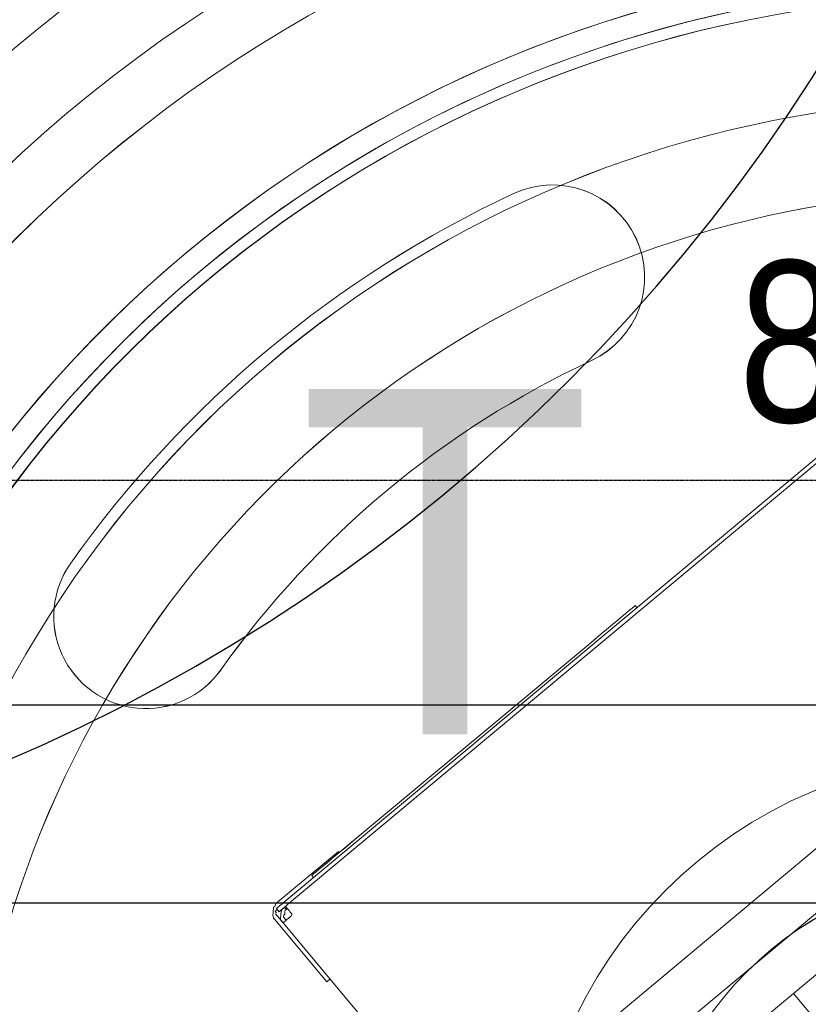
# Model space of a CAD drawing. Header units: millimetres. Extents: x -125266 to 274256, y -711690 to -301689.
# Tile 141 of 256: x -53632 to -53289, y -360603 to -360175. Entities that reach past the tile are written whole.
import ezdxf

# ---------------------------------------------------------------- set-up
doc = ezdxf.new("R2010")
doc.units = ezdxf.units.MM
doc.header["$PDMODE"] = 98
doc.linetypes.add('HIDDEN2', pattern=[0.1875, 0.125, -0.0625])
doc.layers.get('Defpoints').update_dxf_attribs({"lineweight": 5})
for name, color, linetype, lineweight in [('AD Wall', 8, 'Continuous', 15), ('ARCH', 7, 'Continuous', 0), ('Equipment', 8, 'Continuous', 0), ('Finished Line', 7, 'Continuous', 0), ('HOOD', 6, 'Continuous', 0), ('Legend', 5, 'Continuous', 0), ('MEPTEK HVAC-Kitchen Exhaust Air Duct', 30, 'Continuous', 30), ('MEPTEK HVAC-Kitchen Fresh Air Duct', 3, 'Continuous', 30), ('MEPTEK-TEXT1', 7, 'Continuous', 30), ('Plaster Line', 7, 'Continuous', 0)]:
    doc.layers.add(name, color=color, linetype=linetype, lineweight=lineweight)
doc.layers.add('Light Equipment', color=8, linetype='Continuous')
doc.styles.add('SA-DESIGN', font='arial.ttf')
doc.styles.get("Standard").update_dxf_attribs({"font": 'ARIALN.TTF'})
doc.dimstyles.new('Copy of Standard', dxfattribs={"dimtxt": 70, "dimasz": 42, "dimexe": 24, "dimexo": 24, "dimgap": 24, "dimtad": 1, "dimtoh": 1, "dimdec": 0, "dimzin": 0, "dimdsep": 46, "dimtxsty": 'Standard', "dimcen": 0.09, "dimadec": 0, "dimazin": 0, "dimtfac": 1, "dimtdec": 0, "dimtofl": 0, "dimtmove": 0, "dimatfit": 3, "dimfxl": 0, "dimtolj": 1, "dimtzin": 0, "dimarcsym": 0})
pattern_1 = [(22.867872, (419150.544, -703283.92), (-30.845707, 73.1364), [])]

# ---------------------------------------------------------------- blocks, each defined once
blk = doc.blocks.new('A$Cf0359734')
at = {"layer": 'Equipment', "extrusion": (0, 0, -1), "elevation": -15}
for points in [[(-610.08, 1224.8, -3.802846), (-1131.03, 947.45, 3.802846)], [(-563.59, 1106.14, -3.146449), (-1057.95, 842.95, 3.146449)], [(-225.48, 718.75, 0.129924), (-323.97, 903.74, -0.99992), (-265.3, 958.14, -0.12996), (-147.59, 737.05, -1.000022)]]:
    blk.add_lwpolyline(points, format="xyb", close=True, dxfattribs=at)
for points in [[(-575.79, 1174.43), (-289.14, 636), (-288.57, 634.94), (-288.29, 634.41), (-287.73, 633.35), (-287.44, 632.82), (-287.16, 632.29), (-286.88, 631.76), (-288.47, 630.92), (-288.75, 631.45), (-289.03, 631.98), (-289.31, 632.51), (-289.88, 633.56), (-290.16, 634.09), (-290.72, 635.15), (-577.37, 1173.58)], [(-265.3, 958.14), (-265.3, 958.14)], [(-265.3, 958.14), (-265.3, 958.14)], [(-323.96, 903.74), (-323.96, 903.74)], [(-323.96, 903.74), (-323.96, 903.74)], [(-436.02, 629.83), (-435.77, 630.64), (-435.24, 630.92), (-435.52, 631.45), (-438.06, 636.21), (-437.53, 636.5), (-437, 636.78), (-558.2, 864.43), (-558.73, 864.15), (-559.26, 863.87), (-561.79, 868.63)], [(-382.71, 811.77), (-381.65, 812.33), (-381.37, 811.8), (-380.81, 810.74), (-380.24, 809.68), (-379.4, 808.1), (-378.55, 806.51), (-377.71, 804.92), (-376.58, 802.8), (-375.17, 800.15), (-374.04, 798.04), (-372.63, 795.39), (-371.23, 792.74), (-369.82, 790.1), (-307.24, 672.56), (-305.83, 669.92), (-304.42, 667.27), (-303.3, 665.15), (-301.89, 662.5), (-300.76, 660.39), (-299.63, 658.27), (-298.51, 656.15), (-297.66, 654.56), (-296.81, 652.97), (-296.25, 651.92), (-295.97, 651.39), (-295.69, 650.86), (-296.75, 650.29)], [(-147.59, 737.05), (-147.59, 737.05)], [(-147.59, 737.05), (-147.59, 737.05)], [(-225.48, 718.75), (-225.48, 718.75)], [(-225.48, 718.75), (-225.48, 718.75)], [(-508.73, 682.17), (-737.97, 560.12)], [(-319.92, 612.14), (-319.07, 610.55), (-287.84, 627.18), (-287.31, 627.46), (-286.53, 628.55), (-286.28, 629.36), (-286.04, 630.17), (-285.79, 630.99), (-285.54, 631.8), (-285.82, 632.33), (-285.86, 633.67), (-302.49, 664.9), (-303.02, 664.62)], [(-292.7, 628.66), (-292.18, 628.94), (-291.65, 629.23), (-291.12, 629.51), (-290.87, 630.32), (-291.15, 630.85), (-290.9, 631.66), (-290.66, 632.47), (-290.94, 633), (-289.88, 633.56), (-289.6, 633.03), (-289.31, 632.51), (-289.28, 631.16), (-289.53, 630.35), (-289.78, 629.54), (-290.02, 628.73), (-290.27, 627.92), (-291.33, 627.36), (-291.86, 627.07), (-292.14, 627.6), (-292.42, 628.13), (-292.99, 629.19), (-293.27, 629.72), (-293.83, 630.78), (-294.11, 631.31), (-293.87, 632.12), (-292.81, 632.68), (-292.28, 632.97), (-291.75, 633.25), (-291.22, 633.53), (-290.69, 633.81), (-290.16, 634.09)], [(-291.22, 633.53), (-290.94, 633)], [(-287.41, 631.48), (-287.13, 630.95), (-286.85, 630.42), (-287.38, 630.14), (-287.62, 629.33), (-288.15, 629.05), (-288.68, 628.77), (-291.86, 627.07), (-812.82, 349.72)]]:
    blk.add_lwpolyline(points, dxfattribs=at)
for points in [[(-1091.17, 906.81, 3.626728), (-598.02, 1169.35)], [(-1078.3, 908.63), (-1076.7, 911.18), (-1075.09, 913.71), (-1073.46, 916.23), (-615.73, 1159.93), (-612.72, 1159.87), (-609.72, 1159.79), (-606.72, 1159.7), (-603.72, 1159.59), (-600.71, 1159.47), (-597.72, 1159.32), (-594.72, 1159.17), (-591.72, 1158.99), (-567.01, 1052.18), (-591.72, 1158.99), (-597.22, 1169.31, -3.616317), (-1091.58, 906.12)], [(-1091.17, 906.81), (-598.02, 1169.35), (-597.92, 1169.34), (-597.82, 1169.34), (-597.72, 1169.33), (-597.62, 1169.33), (-597.52, 1169.33), (-597.42, 1169.32), (-597.32, 1169.32), (-597.22, 1169.31, -3.616317), (-1091.58, 906.12, 3.616317), (-597.22, 1169.31), (-563.58, 1106.13), (-597.22, 1169.31), (-591.72, 1158.99, -3.538831), (-1086.08, 895.8)], [(-1078.3, 908.64), (-1076.7, 911.18), (-1075.09, 913.71), (-1073.46, 916.23), (-1091.77, 906.49), (-597.41, 1169.68), (-615.72, 1159.93), (-598.02, 1169.35), (-615.72, 1159.93), (-612.72, 1159.87), (-609.72, 1159.79), (-606.72, 1159.7), (-603.72, 1159.59), (-600.72, 1159.46), (-597.72, 1159.32), (-594.72, 1159.16), (-591.72, 1158.99, -3.538831), (-1086.08, 895.8)], [(-1080.44, 895.53, 3.572618), (-594.65, 1154.15, -3.572618), (-1080.44, 895.53, 3.572618), (-594.65, 1154.15, -3.572618), (-1080.31, 895.59)], [(-546.27, 1063.03, -2.890001), (-1031.78, 804.43), (-1025.53, 792.69)]]:
    blk.add_lwpolyline(points, format="xyb", dxfattribs=at)
for points in [[(-710.91, 467.17), (-851.84, 731.89), (-587.12, 872.81), (-446.19, 608.1)], [(-702.74, 493.94), (-825.06, 723.72), (-595.82, 845.76), (-473.5, 615.99)]]:
    blk.add_lwpolyline(points, close=True, dxfattribs=at)
at = {"layer": 'Equipment', "extrusion": (0, 0, -1)}
for radius in [150.02, 150.01, 150.02]:
    blk.add_circle((-624.65, 624.95, -15), radius, dxfattribs=at)
for centre, radius, start, end in [((-625.13, 625.13, -15), 625.13, 145.14256, 90.9177), ((-624.65, 624.95, -15), 545.06, 148.8605, 87.1998), ((-624.65, 624.95, -15), 545.06, 148.8605, 87.1998), ((-624.65, 624.95, -15), 545.06, 148.8605, 87.1998), ((-624.65, 624.95, -15), 545.06, 148.8605, 87.1998), ((-624.65, 624.95, -15), 535.05, 147.0159, 89.0443), ((-624.65, 624.95, -15), 535.05, 147.0159, 89.0443), ((-294.63, 930.94, -15), 40.01, 42.8408, 222.8316), ((-294.63, 930.94, -15), 40.01, 42.8408, 222.8316), ((-294.63, 930.94, -15), 40.01, 42.8408, 222.8316), ((-624.57, 624.99, -15), 489.96, 13.2209, 42.8394), ((-624.57, 624.99, -15), 489.96, 13.2209, 42.8394), ((-624.57, 624.99, -15), 489.96, 13.2209, 42.8394), ((-624.68, 624.93, -15), 410.07, 13.2249, 42.8353), ((-624.68, 624.93, -15), 410.07, 13.2249, 42.8353), ((-624.68, 624.93, -15), 410.07, 13.2249, 42.8353), ((-186.54, 727.89, -15), 40.01, 193.2228, 13.2253), ((-186.54, 727.89, -15), 40.01, 193.2228, 13.2253), ((-186.54, 727.89, -15), 40.01, 193.2228, 13.2253)]:
    blk.add_arc(centre, radius, start, end, dxfattribs=at)
blk = doc.blocks.new('ARCH')
at = {"layer": 'AD Wall', "lineweight": 0}
h = blk.add_hatch(dxfattribs=at)
h.set_pattern_fill('ANSI31', color=256, scale=25, angle=-22.1321)
h.set_pattern_definition(pattern_1)
edge = h.paths.add_edge_path()
edge.add_arc((-53209.78, -360695), 761.13, 66.95018, 372.72531)
edge.add_line((-52467.34, -360527.34), (-52564.88, -360549.37))
edge.add_arc((-53209.78, -360695), 661.13, -293.04982, 12.72531, ccw=False)
edge.add_line((-52950.92, -360086.65), (-52911.77, -359994.63))
h = blk.add_hatch(dxfattribs=at)
h.set_pattern_fill('ANSI31', color=256, scale=25, angle=-22.1321)
h.set_pattern_definition(pattern_1)
edge = h.paths.add_edge_path()
edge.add_arc((-53209.78, -360695), 761.13, 66.95018, 372.72531)
edge.add_line((-52467.34, -360527.34), (-52564.88, -360549.37))
edge.add_arc((-53209.78, -360695), 661.13, -293.04982, 12.72531, ccw=False)
edge.add_line((-52950.92, -360086.65), (-52911.77, -359994.63))
at = {"layer": 'Legend'}
h = blk.add_hatch(dxfattribs=at)
h.set_pattern_fill('STARS', color=8, scale=10)
h.set_pattern_definition([(0, (0, 0), (0, 54.9926), [31.75, -31.75]), (60, (0, 0), (-47.624989, 27.4963), [31.75, -31.75]), (120, (15.875, 27.496), (-47.624989, -27.4963), [31.75, -31.75])])
edge = h.paths.add_edge_path()
edge.add_arc((-51817.98, -363404.31), 5191.63, 61.93693, 83.98149, ccw=False)
edge.add_arc((-50530.28, -361455.37), 2874.43, 46.91091, 66.31529, ccw=False)
edge.add_arc((-45770.4, -356341.82), 4111.64, 227.14981, 245.10557)
edge.add_arc((-47880.96, -360748.28), 776.12, 2.36235, 60.704, ccw=False)
edge.add_line((-47105.5, -360716.28), (-47005.58, -360716.25))
edge.add_arc((-47880.49, -360747.81), 875.48, 2.06564, 60.97874)
edge.add_arc((-45770.4, -356341.82), 4011.64, 227.15274, 245.15789, ccw=False)
edge.add_arc((-50530.28, -361455.37), 2974.43, 46.91499, 66.24137)
edge.add_arc((-51817.98, -363404.31), 5291.63, 61.97817, 84.00345)
edge.add_arc((-52071.81, -370582.53), 12467.02, 86.290258, 98.8798)
edge.add_line((-53996.25, -358264.94), (-53996.25, -358366.16))
edge.add_arc((-52071.81, -370582.53), 12367.02, 86.29953, 98.95219, ccw=False)
h = blk.add_hatch(dxfattribs=at)
h.set_pattern_fill('STARS', color=8, scale=10)
h.set_pattern_definition([(0, (0, 0), (0, 54.9926), [31.75, -31.75]), (60, (0, 0), (-47.624989, 27.4963), [31.75, -31.75]), (120, (15.875, 27.496), (-47.624989, -27.4963), [31.75, -31.75])])
h.paths.add_polyline_path([(-51273.64, -358241.3, -0.096485), (-49375.61, -358823.06, -0.08487), (-48566.66, -359356.2, 0.078507), (-47501.18, -360071.42, -0.271382), (-47105.49, -360746.31), (-47005.49, -360746.28, 0.272593), (-47455.77, -359982.25, -0.078724), (-48498.5, -359283.03, 0.084528), (-49331.93, -358733.02, 0.0964), (-51265.17, -358141.63, 0.054377), (-53966.25, -358260.29), (-53966.25, -358361.47, -0.054648)])
at = {"layer": 'AD Wall', "lineweight": 0, "extrusion": (0, 0, -1)}
for radius in [761.13, 761.13, 661.13, 661.13]:
    blk.add_arc((53209.78, -360695, -5.05), radius, 167.27469, 113.04982, dxfattribs=at)
at = {"layer": 'Finished Line', "color": 8, "extrusion": (0, 0, -1)}
blk.add_arc((53209.78, -360695, -5.05), 785.13, 13.17428, 113.04982, dxfattribs=at)
blk.add_arc((53209.78, -360695, -5.05), 785.13, 13.17428, 113.04982, dxfattribs=at)
at = {"layer": 'HOOD'}
blk.add_circle((-53209.78, -360695, 5.05), 200, dxfattribs=at)
at = {"layer": 'Light Equipment', "lineweight": 0, "extrusion": (0, 0, -1), "elevation": -5.05}
for points in [[(52997.28, -360133.86, -3.802846), (52619.2, -360587.04, 3.802846)], [(53085.06, -360226.26, -3.146449), (52726.27, -360656.3, 3.146449)], [(53544.2, -360457.73, 0.129924), (53383.27, -360323.47, -0.99992), (53417.12, -360250.97, -0.12996), (53609.45, -360411.43, -1.000022)]]:
    blk.add_lwpolyline(points, format="xyb", close=True, dxfattribs=at)
for points in [[(52671.44, -360609.66, 3.626728), (53029.34, -360180.67)], [(52682.67, -360603.12), (52683.2, -360600.16), (52683.74, -360597.21), (52684.29, -360594.26), (53016.49, -360196.07), (53019.3, -360195), (53022.1, -360193.94), (53024.92, -360192.89), (53027.74, -360191.86), (53030.57, -360190.85), (53033.4, -360189.85), (53036.24, -360188.87), (53039.08, -360187.9), (53102.21, -360277.53), (53039.08, -360187.9), (53030.1, -360180.41, -3.616317), (52671.32, -360610.45)], [(52671.44, -360609.66), (53029.34, -360180.67), (53029.44, -360180.64), (53029.53, -360180.61), (53029.63, -360180.58), (53029.72, -360180.54), (53029.82, -360180.51), (53029.91, -360180.48), (53030.01, -360180.44), (53030.1, -360180.41, -3.616317), (52671.32, -360610.46, 3.616317), (53030.1, -360180.41), (53085.06, -360226.26), (53030.1, -360180.41), (53039.08, -360187.9, -3.538831), (52680.3, -360617.95)], [(52682.67, -360603.12), (52683.2, -360600.16), (52683.74, -360597.21), (52684.29, -360594.26), (52671, -360610.19), (53029.78, -360180.14), (53016.49, -360196.07), (53029.34, -360180.67), (53016.49, -360196.07), (53019.3, -360195), (53022.11, -360193.94), (53024.92, -360192.89), (53027.74, -360191.86), (53030.57, -360190.85), (53033.4, -360189.85), (53036.24, -360188.87), (53039.08, -360187.9, -3.538831), (52680.3, -360617.95)], [(52685.63, -360616.07, 3.572618), (53038.19, -360193.48, -3.572618), (52685.63, -360616.07, 3.572618), (53038.19, -360193.48, -3.572618), (52685.73, -360615.96)], [(53117.33, -360259.66, -2.890001), (52765.03, -360682.12), (52775.24, -360690.64)]]:
    blk.add_lwpolyline(points, format="xyb", dxfattribs=at)
for points in [[(53048.03, -360167.6), (53516.41, -360558.36), (53517.33, -360559.13), (53517.79, -360559.51), (53518.71, -360560.28), (53519.17, -360560.66), (53519.63, -360561.05), (53520.09, -360561.43), (53518.94, -360562.81), (53518.48, -360562.43), (53518.02, -360562.04), (53517.56, -360561.66), (53516.63, -360560.89), (53516.17, -360560.51), (53515.25, -360559.74), (53046.87, -360168.98)], [(53417.12, -360250.98), (53417.12, -360250.98)], [(53417.12, -360250.98), (53417.12, -360250.98)], [(53383.27, -360323.47), (53383.27, -360323.47)], [(53383.27, -360323.47), (53383.27, -360323.47)], [(53609.45, -360411.43), (53609.45, -360411.43)], [(53609.45, -360411.43), (53609.45, -360411.43)], [(53363.5, -360430.79), (53364.27, -360429.87), (53364.73, -360430.26), (53365.65, -360431.03), (53366.57, -360431.79), (53367.96, -360432.95), (53369.34, -360434.1), (53370.72, -360435.25), (53372.56, -360436.79), (53374.86, -360438.71), (53376.71, -360440.25), (53379.01, -360442.17), (53381.31, -360444.09), (53383.61, -360446.01), (53485.86, -360531.31), (53488.16, -360533.23), (53490.46, -360535.15), (53492.3, -360536.69), (53494.61, -360538.61), (53496.45, -360540.15), (53498.29, -360541.68), (53500.13, -360543.22), (53501.52, -360544.37), (53502.9, -360545.53), (53503.82, -360546.29), (53504.28, -360546.68), (53504.74, -360547.06), (53503.97, -360547.98)], [(53382.67, -360619.41), (53382.6, -360618.57), (53382.98, -360618.11), (53382.52, -360617.72), (53378.37, -360614.26), (53378.76, -360613.8), (53379.14, -360613.34), (53181.11, -360448.12), (53180.72, -360448.58), (53180.34, -360449.04), (53176.19, -360445.59)], [(53544.2, -360457.72), (53544.2, -360457.72)], [(53544.2, -360457.72), (53544.2, -360457.72)], [(53496.88, -360592.06), (53498.26, -360593.21), (53520.93, -360566.04), (53521.32, -360565.58), (53521.62, -360564.27), (53521.55, -360563.43), (53521.47, -360562.58), (53521.4, -360561.74), (53521.32, -360560.89), (53520.86, -360560.51), (53520.32, -360559.28), (53493.15, -360536.61), (53492.76, -360537.07)], [(53519.71, -360561.89), (53520.17, -360562.28), (53520.63, -360562.66), (53520.24, -360563.12), (53520.32, -360563.97), (53519.93, -360564.43), (53519.55, -360564.89), (53517.25, -360567.65), (53139.16, -361020.83)], [(53515.86, -360566.5), (53516.25, -360566.04), (53516.63, -360565.58), (53517.02, -360565.12), (53516.94, -360564.27), (53516.48, -360563.89), (53516.4, -360563.04), (53516.33, -360562.2), (53515.87, -360561.81), (53516.63, -360560.89), (53517.09, -360561.28), (53517.56, -360561.66), (53518.09, -360562.89), (53518.17, -360563.73), (53518.25, -360564.58), (53518.32, -360565.42), (53518.4, -360566.27), (53517.63, -360567.19), (53517.25, -360567.65), (53516.78, -360567.27), (53516.32, -360566.88), (53515.4, -360566.11), (53514.94, -360565.73), (53514.02, -360564.96), (53513.56, -360564.58), (53513.48, -360563.73), (53514.25, -360562.81), (53514.64, -360562.35), (53515.02, -360561.89), (53515.41, -360561.43), (53515.79, -360560.97), (53516.17, -360560.51)], [(53515.41, -360561.43), (53515.87, -360561.81)], [(53295.6, -360598.32), (53129.23, -360797.74)]]:
    blk.add_lwpolyline(points, dxfattribs=at)
for points in [[(53189.32, -360873.64), (52959.04, -360681.53), (53151.16, -360451.26), (53381.43, -360643.37)], [(53186.8, -360845.77), (52986.92, -360679.01), (53153.29, -360479.59), (53353.17, -360646.35)]]:
    blk.add_lwpolyline(points, close=True, dxfattribs=at)
at = {"layer": 'Light Equipment', "lineweight": 0}
blk.add_circle((-53209.78, -360695, 5.05), 200, dxfattribs=at)
at = {"layer": 'Light Equipment', "lineweight": 0, "extrusion": (0, 0, -1)}
for radius in [150.02, 150.01, 150.02]:
    blk.add_circle((53209.78, -360695, -5.05), radius, dxfattribs=at)
for centre, radius, start, end in [((53209.26, -360695.01, -5.05), 625.13, 167.27469, 113.04982), ((53209.78, -360695, -5.05), 545.06, 170.9926, 109.3319), ((53209.78, -360695, -5.05), 545.06, 170.9926, 109.3319), ((53209.78, -360695, -5.05), 545.06, 170.9926, 109.3319), ((53209.78, -360695, -5.05), 545.06, 170.9926, 109.3319), ((53209.78, -360695, -5.05), 535.05, 169.148, 111.1765), ((53209.78, -360695, -5.05), 535.05, 169.148, 111.1765), ((53400.2, -360287.22, -5.05), 40.01, 64.9729, 244.9637), ((53400.2, -360287.22, -5.05), 40.01, 64.9729, 244.9637), ((53400.2, -360287.22, -5.05), 40.01, 64.9729, 244.9637), ((53209.84, -360694.92, -5.05), 489.96, 35.353, 64.9715), ((53209.84, -360694.92, -5.05), 489.96, 35.353, 64.9715), ((53209.84, -360694.92, -5.05), 489.96, 35.353, 64.9715), ((53209.76, -360695.02, -5.05), 410.07, 35.357, 64.9675), ((53209.76, -360695.02, -5.05), 410.07, 35.357, 64.9675), ((53209.76, -360695.02, -5.05), 410.07, 35.357, 64.9675), ((53576.82, -360434.58, -5.05), 40.01, 215.3549, 35.3574), ((53576.82, -360434.58, -5.05), 40.01, 215.3549, 35.3574), ((53576.82, -360434.58, -5.05), 40.01, 215.3549, 35.3574)]:
    blk.add_arc(centre, radius, start, end, dxfattribs=at)
at = {"layer": 'Plaster Line', "lineweight": 5, "extrusion": (0, 0, -1)}
blk.add_arc((53209.78, -360695, -5.05), 773.13, 11.91733, 113.04982, dxfattribs=at)
at = {"layer": 'Plaster Line', "color": 8, "lineweight": 5, "extrusion": (0, 0, -1)}
blk.add_arc((53209.78, -360695, -5.05), 773.13, 11.91733, 113.04982, dxfattribs=at)
at = {"layer": 'Equipment', "rotation": 337.8678715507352}
blk.add_blockref('A$Cf0359734', (-54023.85, -361038.56, -9.95), dxfattribs=at)
blk = doc.blocks.new('*D1655')
at = {"layer": 'Defpoints', "color": 0, "transparency": 16777216}
for p in [(-52816.2, -360375.38), (-53688.85, -360473.03, 3.54), (-52816.2, -360473.03, 5.05)]:
    blk.add_point(p, dxfattribs=at)
at = {"layer": 'MEPTEK HVAC-Kitchen Exhaust Air Duct', "color": 0, "linetype": 'HIDDEN2', "lineweight": -2, "transparency": 16777216}
for p, q in [((-53688.85, -360449.03), (-53688.85, -360351.38)), ((-52816.2, -360449.03), (-52816.2, -360351.38)), ((-53646.85, -360375.38), (-52858.2, -360375.38))]:
    blk.add_line(p, q, dxfattribs=at)
at = {"layer": 'MEPTEK HVAC-Kitchen Exhaust Air Duct', "color": 0, "transparency": 16777216}
for points in [[(-53646.85, -360368.38), (-53646.85, -360382.38), (-53688.85, -360375.38)], [(-52858.2, -360368.38), (-52858.2, -360382.38), (-52816.2, -360375.38)]]:
    blk.add_solid(points, dxfattribs=at)
at = {"layer": 'MEPTEK HVAC-Kitchen Exhaust Air Duct', "color": 0, "transparency": 16777216, "insert": (-53252.53, -360315.64), "char_height": 70, "attachment_point": 5, "bg_fill": 3, "box_fill_scale": 1.1, "bg_fill_color": 256, "bg_fill_true_color": 13158600, "bg_fill_transparency": 0}
blk.add_mtext('\\A1;873', dxfattribs=at)

msp = doc.modelspace()

# ---------------------------------------------------------------- linework, layer by layer
at = {"layer": 'HOOD'}
msp.add_circle((-53209.78, -360695, 5.05), 200, dxfattribs=at)
at = {"layer": 'MEPTEK HVAC-Kitchen Exhaust Air Duct'}
msp.add_line((-53688.85, -360473.03, 5.05), (-52816.2, -360473.03, 5.05), dxfattribs=at)
at = {"layer": 'MEPTEK HVAC-Kitchen Fresh Air Duct'}
msp.add_line((-53940.87, -360558.89), (-52793.85, -360558.89), dxfattribs=at)
msp.add_arc((-53940.87, -359783.89), 775, 270, 0, dxfattribs=at)

# ---------------------------------------------------------------- block references
at = {"layer": 'ARCH'}
msp.add_blockref('ARCH', (0, 0), dxfattribs=at)

# ---------------------------------------------------------------- texts
at = {"layer": 'MEPTEK HVAC-Kitchen Fresh Air Duct', "insert": (-53446.84, -360285.77), "char_height": 150, "width": 2133.7384, "attachment_point": 5, "style": 'SA-DESIGN'}
msp.add_mtext('\\PT', dxfattribs=at)

# ---------------------------------------------------------------- next in the draw order: dimensions: what is measured, and where the dimension line sits
at = {"layer": 'MEPTEK HVAC-Kitchen Exhaust Air Duct'}
dim = msp.add_linear_dim(base=(-52816.2, -360375.38), p1=(-53688.85, -360473.03, 3.54), p2=(-52816.2, -360473.03, 5.05), dimstyle='Copy of Standard', override={"dimfxl": 1.66875, "dimtfill": 1, "dimarcsym": 2}, dxfattribs=at)
dim.commit()
dim.dimension.update_dxf_attribs({"geometry": '*D1655', "text_midpoint": (-53252.53, -360315.64)})

# ---------------------------------------------------------------- next in the draw order: texts
at = {"layer": 'MEPTEK-TEXT1', "char_height": 350, "attachment_point": 1}
for s, insert, width in [('{\\fCalibri|b0|i0|c0|p34;\\H1.28571x;\\C1;GENERAL GUIDELINES-HVAC :\\P\\fArial Narrow|b0|i0|c0|p34;\\H0.88889x;\\C256;\\P\\fCalibri|b0|i0|c0|p34;\\C4;DUCTING :\\H0.875x;\\P\\pi-1050,l1050,t1050;\\C256;1.^IDUCTING SHALL BE IN ACCORDANCE WITH IS 655, GALVANIZED IRON SHEET TO BE USED FOR ALL DUCTING WORKS. THERMAL INSULATION ON DUCTS SHALL BE 19 MM THICK. CLOSED CELL CLASS “O” BS 476 PART 6-7 FM APPROVED NITRILE RUBBER ELASTOMERIC INSULATION THERMAL CONDUCTIVITY 0.033 WATTS PER METER-KELVIN (W/(M.K)) AT 0°C FOR AIR CONDITIONING DUCTING. \\P2.^ITHERMAL INSULATION ON KITCHEN EXHAUST DUCTING SHALL BE 80 MM THICK ALUMINUM FOIL FACED RESIN BONDED FIBRE GLASS WOOL OF DENSITY NOT LESS THAN 48 KG/M3.\\P3.^ITHERMAL INSULATION ON FRESH AIR, SUPPLY AIR AND RETURN AIR SHALL BE 19MM THICK CLOSED CELL ANTI-MICROBIAL CLASS “O” BS 476 AND PART 6 & 7 FM APPROVED NITRILE RUBBER ELASTOMERIC INSULATION THERMAL CONDUCTIVITY 0.033 WATTS PER METER-KELVIN (W/ (M\\fArial|b0|i0|c0|p34;.\\fCalibri|b0|i0|c0|p34;K)) AT 0°C.\\P4.^IAPPROPRIATE NUMBER OF TRAP DOORS SHALL BE PROVIDED IN KITCHEN EXHAUST DUCTING FOR OIL/GREASE CLEANING PURPOSE.\\P5.^IDUCTING INSTALLATION WITH RESPECT TO FRESH AIR INTAKE, KITCHEN EXHAUST OUT FROM LOCATION UP TO LOUVERS AT FAÇADE SHALL BE IN THE SCOPE OF CONCESSIONER INCLUDING AIR WASHER, EXHAUST FAN SECTION DRY SCRUBBER ETC.\\P6.^IEACH AND EVERY KITCHEN EXHAUST HOOD SHOULD BE EQUIPPED WITH UL LISTED, WET CHEMICAL BASED, MECHANICALLY OPERATED, AUTOMATIC FIRE SUPPRESSION SYSTEM. SEPARATE DRAWING TO BE SUBMITTED FOR HOOD SUPPRESSION SYSTEM.\\P7.^ISUPPORTING OF DUCTING TO BE DONE WITH USING ANGLE 50X 50 X 5MM AND TIE ROD OF SIZE MINIMUM 10 MM DIA/ AS PER DUCT SIZE.\\P8.^IPOST COMPLETION OF ONSITE WORK, CONCESSIONAIRE HAS TO SHARE TESTING AND COMMISSIONING REPORT WITH DIAL.\\P9.^IINTEGRATION WITH FIRE ALARM SYSTEM, SO THAT AHU GET SWITCHED OFF IN CASE OF ANY FIRE INCIDENT.\\P10.^IFOR EQUIPMENT PLACEMENT STRUCTURAL DETAILS TO BE APPROVED BY STRUCTURAL CONSULTANT AND SAME TO BE SHARE WITH DIAL.\\P11.^ITRAP DOOR WITH PROPER ACCESS TO BE PROVIDED FOR FILTER AND COPPER COIL CLEANING.\\P12.^IKITCHEN VENTILATION SHALL COMPLY TO NFPA 96 GUIDELINE.}', (-102876.11, -301696.9), 28043.4288), ('{\\fCalibri|b0|i0|c0|p34;\\H1.28571x;\\C1;CHILLED WATER PIPING:-\\H0.77778x;\\P\\pi-1050,l1050,t1050;\\C256;1.^ICHILLED WATER PIPING SHALL BE CONFIRMING TO IS:1239 PART I CLASS ‘C’ HEAVY AND FITTING SHALL BE CONFORMING TO ASTM A-105,3000LBS SOCKET WELD END (UP TO 50MM) & 1S:1239 PART-II HEAVY/ASTM A-234 WPB, GR.B BUTT WELD FITTING ( ABOVE 50NB PIPE SIZE)\\P2.^IPIPING CONNECTION SHOULD BE SOCKET WELDED UP TO 50NB SIZE AND SHALL BE BUTT WELD ABOVE 50NB PIPE SIZE. PIPE FLANGES SHOULD BE CONFIRMING TO ASTM A-105 # 150 SORF AND FLANGE DIMENSION SHOULD BE IN ACCORDANCE WITH ASME/ANSI B 16.5 (150 SORF), FITTING TO FITTING WELDING IS NOT ALLOWED. NOZZLE CONNECTIONS/THREDOLETS/WELDOLETS ARE NOT ALLOWED BY PUNCTURING THE PIPE. ONLY EQUAL/UNEQUAL TEE’S SHALL BE USED FOR BRANCH CONNECTION FROM HEADER. SOCKET WELD END TEE SHOULD BE USED FOR BRANCH CONNECTION (UP-TO -50NB PIPE SIZE) W.R.T TO PRESSURE GAUGE/TEMPERATURE GAUGE/AIR VENT/DRAIN POINT ETC.\\P3.^IPOST INSTALLATION CLEARANCE BY DIAL, CHW PIPING SHALL BE TESTED @15KGF/CM2 HYDROSTATICS PRESSURE FOR 24HRS HOLD TIME AND TESTING SHOULD BE WITNESSED TO DIAL TEAM.\\P4.^ITHERMAL INSULATION ON CHW AND CONDENSATE DRAIN PIPING LINE SHALL BE 25MM THICK. CLOSED CELL ANTI-MICROBIAL CLASS “O” BS 476 AND PART 6 & 7 FM APPROVED NITRILE RUBBER ELASTOMERIC INSULATION THERMAL CONDUCTIVITY 0.033 WATTS PER METER-KELVIN (W/ (M\\fArial|b0|i0|c0|p34;⋅\\fCalibri|b0|i0|c0|p34;K)) AT 0°C.\\P5.^ICONDENSATE DRAIN PIPING SHALL BE COMPLYING TO IS 4985 CLASS 3 UPVC PIPE. SOLVENT CEMENT COMPLYING WITH ASTM D2564 SHALL BE USED FOR JOINTS.\\P6.^IFOR CEILING SUSPENDED CHILLED WATER PIPE:  PIPE SHOULD BE HANGED WITH TIE ROD OF SIZE MINIMUM 10 MM DIA.}', (-102709.02, -319968), 24849.3539)]:
    msp.add_mtext(s, dxfattribs=dict(at, insert=insert, width=width))

doc.saveas('drawing.dxf')
